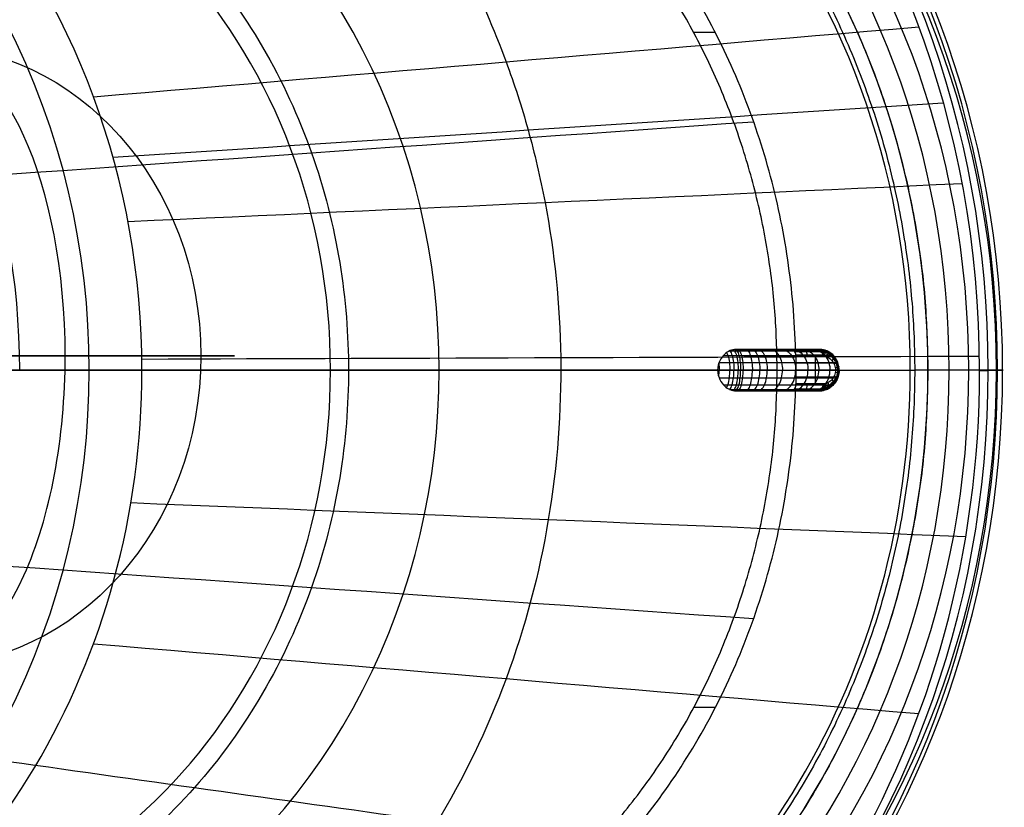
# Model space of a CAD drawing. Header units: millimetres. Extents: x 1995 to 3607, y -998 to -363.
# Tile 201 of 202: x 2645 to 2716, y -492 to -435. Entities that reach past the tile are written whole.
import ezdxf

# ---------------------------------------------------------------- set-up
doc = ezdxf.new("R2010")
doc.units = ezdxf.units.MM
doc.header["$MEASUREMENT"] = 0
for name, color, linetype, true_color in [('Default', 7, 'Continuous', 0x000000), ('E14 Light bulb', 7, 'Continuous', 0x000000), ('Inner Shade', 7, 'Continuous', 0x000000), ('Shade', 7, 'Continuous', 0x000000)]:
    doc.layers.add(name, color=color, linetype=linetype, true_color=true_color)

# ---------------------------------------------------------------- blocks, each defined once
blk = doc.blocks.new('COVER_A')
at = {"layer": 'Default'}
for p, q in [((1477.265, -577.488, 1190.673), (1521.23, -577.488, 1069.881)), ((1520.157, -577.488, 1069.088), (1521.113, -577.488, 1069.575))]:
    blk.add_line(p, q, dxfattribs=at)
at = {"layer": 'Default', "extrusion": (-0.45399, -3.68994e-11, 0.891007)}
blk.add_arc((577.488, 1894.898, 272.427), 65.075, 180, 270, dxfattribs=at)
at = {"layer": 'Default', "extrusion": (-0.45399, -3.72313e-11, 0.891007)}
blk.add_arc((577.488, 1894.898, 272.427), 65.075, 90, 180.00001, dxfattribs=at)
at = {"layer": 'Default', "extrusion": (-0.45399, -3.70619e-11, 0.891007)}
for centre, radius, start in [((577.488, 1894.898, 272.427), 65.075, 72.47572), ((577.488, 1894.898, 270.608), 64.908, 359.97847), ((577.488, 1894.898, 268.746), 64.372, 359.97723), ((577.488, 1894.898, 265.356), 62.146, 359.98163), ((577.488, 1894.898, 263.129), 58.755, 359.99093), ((577.488, 1894.898, 262.594), 56.894, 359.99581), ((577.488, 1894.898, 262.427), 55.075, 359.99999)]:
    blk.add_arc(centre, radius, start, 180.00001, dxfattribs=at)
at = {"layer": 'Default', "extrusion": (-0.45399, -3.63798e-11, 0.891007)}
for centre, radius, end in [((577.488, 1894.898, 270.608), 64.908, 359.97847), ((577.488, 1894.898, 268.746), 64.372, 359.97723), ((577.488, 1894.898, 265.356), 62.146, 359.98163), ((577.488, 1894.898, 263.129), 58.755, 359.99093), ((577.488, 1894.898, 262.594), 56.894, 359.99581), ((577.488, 1894.898, 262.427), 55.075, 359.99999)]:
    blk.add_arc(centre, radius, 180.00001, end, dxfattribs=at)
at = {"layer": 'Default', "extrusion": (-0.454003, -2.54364e-06, 0.891)}
blk.add_arc((577.497, 1894.898, 273.625), 65, 90.00016, 180.00002, dxfattribs=at)
at = {"layer": 'Default', "extrusion": (-0.45399, 2.53832e-07, 0.891007)}
blk.add_arc((577.487, 1894.898, 273.651), 65, 202.50013, 270.00013, dxfattribs=at)
at = {"layer": 'Default', "extrusion": (-0.453996, 1.12309e-06, 0.891004)}
blk.add_arc((577.484, 1894.901, 262.634), 53.757, 90.00012, 179.99964, dxfattribs=at)
at = {"layer": 'Default', "extrusion": (-0.45399, -3.68345e-11, 0.891007)}
blk.add_arc((577.488, 1894.898, 387.06), 50.352, 179.99978, 0.00213, dxfattribs=at)
at = {"layer": 'Default', "extrusion": (-0.45399, 1.03717e-06, 0.891007)}
blk.add_arc((577.484, 1894.899, 262.647), 53.757, 202.50012, 270.00033, dxfattribs=at)
at = {"layer": 'Default', "extrusion": (-0.45399, -4.0209e-05, 0.891007)}
blk.add_arc((577.622, 1894.852, 381.452), 51.766, 202.49526, 269.99529, dxfattribs=at)
at = {"layer": 'Default', "extrusion": (-0.45399, -3.68195e-11, 0.891007)}
blk.add_arc((577.488, 1894.898, 323.271), 46.313, 179.99975, 0.00013, dxfattribs=at)
at = {"layer": 'Default', "extrusion": (-0.453969, -0.000111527, 0.891018)}
blk.add_arc((577.863, 1894.763, 392.53), 47.424, 269.9828, 359.96694, dxfattribs=at)
at = {"layer": 'Default', "extrusion": (-0.453994, -2.58903e-05, 0.891005)}
blk.add_arc((577.575, 1894.87, 381.437), 51.766, 269.99684, 359.9969, dxfattribs=at)
at = {"layer": 'Default', "extrusion": (-0.453991, 4.58547e-07, 0.891006)}
blk.add_arc((577.486, 1894.899, 273.65), 65, 269.99999, 359.98437, dxfattribs=at)
at = {"layer": 'Default', "extrusion": (-0.45399, -3.64453e-11, 0.891007)}
blk.add_arc((577.488, 1894.898, 272.427), 65.075, 270, 359.98285, dxfattribs=at)
at = {"layer": 'Default', "extrusion": (-0.453991, 7.82593e-07, 0.891006)}
blk.add_arc((577.485, 1894.899, 262.645), 53.757, 270.0003, 353.11587, dxfattribs=at)
at = {"layer": 'Default', "extrusion": (-0.453991, 4.54209e-07, 0.891007)}
blk.add_arc((577.486, 1894.899, 273.65), 65, 359.98444, 90.00005, dxfattribs=at)
at = {"layer": 'Default', "extrusion": (-0.45399, -3.7218e-11, 0.891007)}
blk.add_arc((577.488, 1894.898, 272.427), 65.075, 359.98285, 90, dxfattribs=at)
at = {"layer": 'Default', "extrusion": (-0.45399, 1.19844e-06, 0.891007)}
blk.add_arc((577.484, 1894.899, 262.648), 53.757, 0.00034, 90.00013, dxfattribs=at)
at = {"layer": 'Default'}
for points, knots in [([(1539.659, -635.871, 1152.101), (1534.548, -635.869, 1149.497), (1524.01, -634.14, 1144.127), (1509.445, -626.124, 1136.706), (1500.016, -616.001, 1131.902), (1494.53, -606.875, 1129.107), (1491.796, -600.638, 1127.714), (1489.955, -594.955, 1126.776), (1488.303, -587.929, 1125.934), (1487.31, -578.496, 1125.428), (1488.181, -566.64, 1125.872), (1492.279, -551.089, 1127.96), (1500.614, -537.566, 1132.207), (1509.927, -529.343, 1136.952), (1515.519, -525.686, 1139.801), (1519.789, -523.45, 1141.977), (1524.281, -521.626, 1144.266), (1530.809, -519.735, 1147.592), (1536.076, -519.105, 1150.276), (1539.667, -519.105, 1152.105)], [2.050837, 2.050837, 2.050837, 2.050837, 21.139449, 40.237804, 59.336158, 68.885335, 78.434513, 84.885728, 91.336944, 104.239375, 117.141807, 130.044238, 155.849101, 168.751532, 175.202748, 181.653963, 188.360503, 195.067043, 208.479923, 208.479923, 208.479923, 208.479923]), ([(1506.705, -577.488, 1073.457), (1506.979, -577.488, 1072.921), (1507.619, -577.488, 1071.896), (1509.389, -577.488, 1069.973), (1512.434, -577.488, 1068.204), (1515.936, -577.488, 1067.846), (1518.498, -577.488, 1068.361), (1519.619, -577.488, 1068.814), (1520.157, -577.488, 1069.088)], [0.177567, 0.177567, 0.177567, 0.177567, 2.137731, 4.097895, 8.018223, 11.938552, 13.898716, 15.85888, 15.85888, 15.85888, 15.85888])]:
    blk.add_open_spline(points, degree=3, knots=knots, dxfattribs=at)
for points, weights, degree in [([(1520.157, -577.488, 1069.088), (1520.157, -522.416, 1069.088), (1569.227, -522.416, 1094.09)], [1, 0.707106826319, 1], 2), ([(1467.957, -577.492, 1188.385), (1467.308, -577.492, 1184.339), (1467.726, -577.492, 1180.334), (1469.078, -577.492, 1176.62)], [0.075075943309, 0.0761068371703, 0.0789052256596, 0.0834711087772], 3), ([(1569.227, -632.561, 1094.09), (1520.157, -632.561, 1069.088), (1520.157, -577.488, 1069.088)], [1, 0.707106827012, 1], 2), ([(1521.23, -577.487, 1069.881), (1521.274, -577.487, 1069.758), (1521.228, -577.487, 1069.638), (1521.115, -577.487, 1069.576)], [0.0834683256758, 0.070773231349, 0.0717465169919, 0.0863881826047], 3)]:
    blk.add_rational_spline(points, weights, degree=degree, dxfattribs=at)
for points, weights, knots in [([(1569.227, -522.416, 1094.09), (1589.552, -522.416, 1104.446), (1603.925, -538.546, 1111.769), (1618.297, -554.676, 1119.092), (1618.297, -577.488, 1119.093)], [0.999999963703, 0.923879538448, 1, 0.923879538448, 0.999999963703], [0, 0, 0, 43.253753, 43.253753, 86.507506, 86.507506, 86.507506]), ([(1569.184, -631.484, 1094.068), (1521.106, -631.439, 1069.571), (1521.112, -577.481, 1069.575), (1521.119, -523.523, 1069.578), (1569.197, -523.492, 1094.075)], [1, 0.707378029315, 1, 0.707378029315, 1], [-169.563592, -169.563592, -169.563592, -84.781796, -84.781796, 0, 0, 0]), ([(1569.197, -523.492, 1094.075), (1589.135, -523.48, 1104.234), (1603.237, -539.299, 1111.419), (1617.339, -555.118, 1118.605), (1617.336, -577.495, 1118.603), (1617.334, -599.872, 1118.602), (1603.228, -615.687, 1111.415), (1589.122, -631.502, 1104.227), (1569.184, -631.484, 1094.068)], [1, 0.92380610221, 1, 0.92380610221, 1, 0.92380610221, 1, 0.92380610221, 1], [-169.711458, -169.711458, -169.711458, -127.283593, -127.283593, -84.855729, -84.855729, -42.427864, -42.427864, 0, 0, 0]), ([(1618.297, -577.488, 1119.093), (1618.297, -600.3, 1119.093), (1603.925, -616.43, 1111.77), (1589.553, -632.561, 1104.447), (1569.227, -632.561, 1094.09)], [0.999999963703, 0.923879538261, 1, 0.923879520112, 1], [0, 0, 0, 43.254113, 43.254113, 86.508236, 86.508236, 86.508236])]:
    blk.add_rational_spline(points, weights, degree=2, knots=knots, dxfattribs=at)
for points in [[(1472.589, -557.678, 1178.409), (1485.267, -555.99, 1144.549), (1497.946, -554.302, 1110.688), (1510.625, -552.614, 1076.827)], [(1469.876, -567.898, 1177.027), (1482.324, -567.081, 1143.048), (1494.772, -566.264, 1109.07), (1507.219, -565.447, 1075.092)], [(1506.216, -577.47, 1074.581), (1506.358, -577.47, 1074.192), (1506.521, -577.47, 1073.819), (1506.705, -577.47, 1073.457)], [(1469.083, -578.303, 1176.623), (1481.464, -578.372, 1142.61), (1493.844, -578.442, 1108.597), (1506.224, -578.511, 1074.585)], [(1470.088, -588.265, 1177.135), (1482.554, -589.183, 1143.165), (1495.02, -590.101, 1109.196), (1507.486, -591.02, 1075.227)], [(1471.175, -592.92, 1177.688), (1483.734, -594.235, 1143.766), (1496.292, -595.551, 1109.845), (1508.85, -596.866, 1075.923)], [(1472.589, -597.298, 1178.408), (1485.268, -598.986, 1144.548), (1497.947, -600.674, 1110.688), (1510.625, -602.362, 1076.827)]]:
    blk.add_open_spline(points, degree=3, dxfattribs=at)
blk = doc.blocks.new('BREP_6_01_A')
at = {"layer": 'Default'}
for p, q in [((1264.072, -85.254, 537.636), (1276.315, 33.381, 537.636)), ((1261.872, -79.147, 536.136), (1261.872, -84.754, 536.136)), ((1261.872, -84.754, 539.136), (1261.872, -79.148, 539.136)), ((1261.049, -81.046, 539.136), (1263.018, -81.046, 539.136)), ((1261.049, -81.046, 536.136), (1263.018, -81.046, 536.136)), ((1259.474, -85.254, 538.137), (1262.563, -85.254, 538.137)), ((1259.474, -85.254, 537.135), (1262.563, -85.254, 537.135)), ((1260.955, -85.254, 537.636), (1260.955, -85.254, 538.638)), ((1260.955, -85.254, 536.634), (1260.955, -85.254, 537.636)), ((1269.112, -85.254, 513.189), (1270.866, -85.254, 513.189)), ((1269.112, -85.254, 562.083), (1270.866, -85.254, 562.083))]:
    blk.add_line(p, q, dxfattribs=at)
at = {"layer": 'Default', "extrusion": (0, 1, 3.82107e-14)}
blk.add_arc((-1311.455, 537.636, -25.936), 41.261, 180, 360, dxfattribs=at)
at = {"layer": 'Default', "extrusion": (0, 1, -9.55256e-15)}
blk.add_arc((-1311.455, 537.636, -25.936), 41.261, 360, 180, dxfattribs=at)
at = {"layer": 'Default'}
for points, degree in [([(1263.632, -74.877, 537.636), (1267.361, -38.74, 537.636), (1271.09, -2.603, 537.636), (1274.819, 33.535, 537.636)], 3), ([(1274.819, 33.535, 537.636), (1271.09, -2.603, 537.636), (1267.361, -38.74, 537.636), (1263.632, -74.877, 537.636)], 3), ([(1277.391, 33.535, 524.15), (1273.592, -6.061, 522.646), (1269.793, -45.658, 521.142), (1265.994, -85.254, 519.638)], 3), ([(1277.391, 33.535, 551.121), (1273.592, -6.061, 552.625), (1269.793, -45.658, 554.129), (1265.994, -85.254, 555.633)], 3), ([(1285.55, 33.535, 511.73), (1282.66, -6.061, 508.841), (1279.771, -45.657, 505.952), (1276.882, -85.254, 503.063)], 3), ([(1291.407, 33.535, 506.972), (1289.172, -6.061, 503.552), (1286.936, -45.657, 500.132), (1284.7, -85.254, 496.712)], 3), ([(1264.873, -62.852, 537.636), (1264.459, -66.86, 537.636), (1264.045, -70.869, 537.636), (1263.632, -74.877, 537.636)], 3), ([(1263.621, -75.019, 538.104), (1263.58, -74.988, 537.946), (1263.561, -74.975, 537.786), (1263.561, -74.975, 537.636)], 3), ([(1263.621, -75.019, 537.168), (1263.58, -74.988, 537.326), (1263.561, -74.975, 537.486), (1263.561, -74.975, 537.636)], 3), ([(1262.636, -84.754, 539.136), (1262.891, -82.282, 539.136), (1263.146, -79.811, 539.136), (1263.401, -77.339, 539.136)], 3), ([(1262.636, -84.754, 536.134), (1262.891, -82.282, 536.134), (1263.146, -79.811, 536.135), (1263.401, -77.339, 536.136)], 3), ([(1260.344, -84.754, 539.136), (1261.49, -84.754, 539.136), (1262.636, -84.754, 539.136)], 2), ([(1260.344, -84.754, 536.135), (1261.108, -84.754, 536.135), (1261.872, -84.754, 536.134), (1262.636, -84.754, 536.134)], 3), ([(1262.623, -84.867, 539.123), (1261.483, -84.867, 539.123), (1260.344, -84.867, 539.123)], 2), ([(1262.623, -84.874, 536.15), (1261.483, -84.874, 536.15), (1260.344, -84.874, 536.15)], 2), ([(1262.571, -85.253, 536.634), (1262.577, -85.252, 536.386), (1262.605, -85.049, 536.133), (1262.636, -84.754, 536.134)], 3), ([(1262.636, -84.754, 539.136), (1262.605, -85.052, 539.136), (1262.577, -85.253, 538.889), (1262.571, -85.254, 538.637)], 3), ([(1259.339, -85.254, 537.636), (1259.341, -85.254, 537.499), (1259.39, -85.254, 537.247), (1259.614, -85.253, 536.909), (1259.953, -85.253, 536.687), (1260.207, -85.253, 536.636), (1260.343, -85.253, 536.633)], 3), ([(1259.339, -85.254, 537.636), (1260.95, -85.254, 537.636), (1262.561, -85.254, 537.636)], 2), ([(1260.343, -85.254, 538.638), (1260.206, -85.254, 538.635), (1259.953, -85.254, 538.584), (1259.614, -85.254, 538.362), (1259.39, -85.254, 538.024), (1259.341, -85.254, 537.772), (1259.339, -85.254, 537.636)], 3), ([(1262.596, -85.106, 536.281), (1261.47, -85.106, 536.281), (1260.343, -85.106, 536.281)], 2), ([(1262.595, -85.106, 538.99), (1261.469, -85.106, 538.99), (1260.343, -85.106, 538.99)], 2), ([(1262.575, -85.24, 538.752), (1261.459, -85.24, 538.752), (1260.343, -85.24, 538.752)], 2), ([(1260.343, -85.253, 536.633), (1261.457, -85.253, 536.634), (1262.571, -85.253, 536.634)], 2), ([(1262.571, -85.254, 538.637), (1261.457, -85.254, 538.638), (1260.343, -85.254, 538.638)], 2), ([(1262.561, -85.254, 537.636), (1262.561, -85.254, 537.524), (1262.561, -85.254, 537.302), (1262.565, -85.253, 536.968), (1262.569, -85.253, 536.745), (1262.571, -85.253, 536.634)], 3), ([(1264.072, -85.254, 537.636), (1263.316, -85.254, 537.636), (1262.561, -85.254, 537.636)], 2), ([(1262.571, -85.254, 538.637), (1262.569, -85.254, 538.526), (1262.565, -85.254, 538.303), (1262.561, -85.254, 537.97), (1262.561, -85.254, 537.747), (1262.561, -85.254, 537.636)], 3), ([(1295.396, -85.254, 491.454), (1293.301, -85.254, 492.183), (1289.255, -85.254, 493.906), (1283.561, -85.254, 497.298), (1278.386, -85.254, 501.419), (1273.813, -85.253, 506.199), (1269.925, -85.253, 511.55), (1266.792, -85.253, 517.377), (1264.471, -85.253, 523.572), (1263.005, -85.253, 530.036), (1262.617, -85.253, 534.417), (1262.571, -85.253, 536.634)], 3), ([(1262.571, -85.254, 538.637), (1262.617, -85.254, 540.855), (1263.005, -85.254, 545.235), (1264.471, -85.254, 551.699), (1266.792, -85.254, 557.894), (1269.925, -85.253, 563.721), (1273.813, -85.253, 569.072), (1278.386, -85.253, 573.852), (1283.561, -85.253, 577.974), (1289.255, -85.253, 581.366), (1293.301, -85.253, 583.089), (1295.396, -85.253, 583.817)], 3), ([(1350.411, -85.254, 508.094), (1349.106, -85.254, 506.374), (1346.298, -85.254, 503.138), (1341.461, -85.254, 498.855), (1336.109, -85.254, 495.251), (1330.328, -85.254, 492.38), (1324.224, -85.254, 490.292), (1317.888, -85.254, 489.025), (1313.614, -85.254, 488.742), (1311.455, -85.254, 488.742)], 3)]:
    blk.add_open_spline(points, degree=degree, dxfattribs=at)
for points, knots in [([(1268.69, -25.86, 537.636), (1268.691, -25.86, 532.594), (1270.516, -25.86, 521.704), (1278.682, -25.86, 509.042), (1287.916, -25.86, 501.572), (1295.666, -25.86, 497.587), (1302.362, -25.86, 495.697), (1307.635, -25.86, 494.982), (1311.455, -25.86, 494.815), (1315.275, -25.86, 494.982), (1320.547, -25.86, 495.697), (1327.244, -25.86, 497.587), (1334.993, -25.86, 501.572), (1344.228, -25.86, 509.042), (1352.394, -25.86, 521.704), (1354.219, -25.86, 532.594), (1354.22, -25.86, 537.636)], [1.739034, 1.739034, 1.739034, 1.739034, 21.181862, 40.62469, 50.346104, 60.067518, 69.788932, 74.649639, 79.510346, 84.371053, 89.23176, 98.953174, 108.674588, 118.396002, 137.83883, 157.281658, 157.281658, 157.281658, 157.281658]), ([(1354.22, -25.86, 537.636), (1354.219, -25.86, 542.677), (1352.394, -25.86, 553.567), (1344.228, -25.86, 566.229), (1334.993, -25.86, 573.699), (1327.244, -25.86, 577.684), (1320.547, -25.86, 579.574), (1315.275, -25.86, 580.289), (1311.455, -25.86, 580.456), (1307.635, -25.86, 580.289), (1302.362, -25.86, 579.574), (1295.666, -25.86, 577.684), (1287.916, -25.86, 573.699), (1278.682, -25.86, 566.229), (1270.516, -25.86, 553.567), (1268.691, -25.86, 542.677), (1268.69, -25.86, 537.636)], [1.739034, 1.739034, 1.739034, 1.739034, 21.181862, 40.62469, 50.346104, 60.067518, 69.788932, 74.649639, 79.510346, 84.371053, 89.23176, 98.953174, 108.674588, 118.396002, 137.83883, 157.281658, 157.281658, 157.281658, 157.281658]), ([(1263.632, -74.877, 537.636), (1263.609, -74.909, 537.636), (1263.438, -75.146, 537.636), (1263.152, -75.476, 537.636), (1262.796, -75.841, 537.636), (1262.6, -76.033, 537.636), (1262.435, -76.189, 537.636), (1262.188, -76.419, 537.636), (1261.833, -76.756, 537.636), (1261.396, -77.229, 537.636), (1260.878, -77.881, 537.636), (1260.327, -78.783, 537.636), (1259.824, -79.935, 537.636), (1259.448, -81.115, 537.636), (1259.16, -82.362, 537.636), (1258.965, -83.559, 537.636), (1258.875, -84.354, 537.636), (1258.841, -84.706, 537.636)], [-1, -1, -1, -1, -0.984528, -0.887186, -0.853543, -0.8199, -0.801122, -0.782345, -0.722475, -0.676644, -0.630812, -0.530456, -0.4301, -0.323089, -0.216079, -0.095915, 0, 0, 0, 0]), ([(1263.401, -77.339, 539.136), (1263.455, -76.821, 539.136), (1263.513, -76.276, 539.019), (1263.571, -75.579, 538.657), (1263.59, -75.372, 538.518), (1263.624, -75.009, 538.13), (1263.632, -74.877, 537.891), (1263.632, -74.877, 537.636)], [-0.9999938, -0.9999938, -0.9999938, -0.9999938, -0.4803628, -0.4803628, -0.2283025, -0.2283025, 0, 0, 0, 0]), ([(1263.632, -74.877, 537.636), (1263.632, -74.877, 537.381), (1263.623, -75.01, 537.142), (1263.589, -75.372, 536.754), (1263.571, -75.579, 536.614), (1263.512, -76.276, 536.253), (1263.455, -76.821, 536.136), (1263.401, -77.339, 536.136)], [-1, -1, -1, -1, -0.771734, -0.771734, -0.519786, -0.519786, 0, 0, 0, 0]), ([(1263.617, -75.076, 538.188), (1263.465, -75.276, 538.188), (1263.216, -75.56, 538.188), (1262.87, -75.916, 538.188), (1262.673, -76.109, 538.188), (1262.507, -76.266, 538.188), (1262.26, -76.496, 538.188), (1261.907, -76.83, 538.188), (1261.476, -77.298, 538.188), (1260.965, -77.941, 538.188), (1260.421, -78.831, 538.188), (1259.923, -79.972, 538.188), (1259.55, -81.142, 538.188), (1259.263, -82.382, 538.188), (1259.07, -83.57, 538.188), (1258.98, -84.36, 538.188), (1258.947, -84.708, 538.188)], [1.422124, 1.422124, 1.422124, 1.422124, 2.382028, 2.735145, 3.088262, 3.285348, 3.482435, 4.11083, 4.591875, 5.07292, 6.126258, 7.179596, 8.302774, 9.425952, 10.68719, 11.68555, 11.68555, 11.68555, 11.68555]), ([(1263.616, -75.076, 537.083), (1263.465, -75.276, 537.083), (1263.216, -75.56, 537.083), (1262.87, -75.916, 537.083), (1262.673, -76.109, 537.083), (1262.507, -76.266, 537.083), (1262.26, -76.496, 537.083), (1261.907, -76.83, 537.083), (1261.476, -77.298, 537.083), (1260.965, -77.941, 537.083), (1260.421, -78.831, 537.083), (1259.923, -79.972, 537.083), (1259.55, -81.142, 537.083), (1259.263, -82.382, 537.083), (1259.07, -83.57, 537.083), (1258.98, -84.36, 537.083), (1258.947, -84.708, 537.083)], [1.422681, 1.422681, 1.422681, 1.422681, 2.382028, 2.735145, 3.088262, 3.285348, 3.482435, 4.11083, 4.591875, 5.07292, 6.126258, 7.179596, 8.302774, 9.425952, 10.687189, 11.685563, 11.685563, 11.685563, 11.685563]), ([(1263.526, -76.103, 538.909), (1263.456, -76.037, 538.849), (1263.271, -75.862, 538.649), (1263.059, -75.661, 538.194), (1263.012, -75.617, 537.812), (1263.012, -75.617, 537.636)], [0.850889, 0.850889, 0.850889, 0.850889, 1.178096, 1.767145, 2.356194, 2.356194, 2.356194, 2.356194]), ([(1263.526, -76.103, 536.363), (1263.456, -76.037, 536.423), (1263.271, -75.862, 536.623), (1263.059, -75.661, 537.077), (1263.012, -75.617, 537.459), (1263.012, -75.617, 537.636)], [0.851656, 0.851656, 0.851656, 0.851656, 1.178096, 1.767145, 2.356194, 2.356194, 2.356194, 2.356194]), ([(1263.564, -75.665, 538.696), (1263.489, -75.75, 538.696), (1263.339, -75.913, 538.696), (1263.106, -76.152, 538.696), (1262.905, -76.349, 538.696), (1262.735, -76.51, 538.696), (1262.488, -76.741, 538.696), (1262.144, -77.066, 538.696), (1261.73, -77.515, 538.696), (1261.241, -78.13, 538.696), (1260.719, -78.984, 538.696), (1260.236, -80.088, 538.696), (1259.873, -81.23, 538.696), (1259.592, -82.445, 538.696), (1259.402, -83.608, 538.696), (1259.314, -84.38, 538.696), (1259.282, -84.717, 538.696)], [2.000681, 2.000681, 2.000681, 2.000681, 2.382028, 2.735145, 3.088262, 3.285348, 3.482435, 4.11083, 4.591875, 5.07292, 6.126258, 7.179596, 8.302774, 9.425952, 10.68719, 11.663691, 11.663691, 11.663691, 11.663691]), ([(1263.563, -75.665, 536.575), (1263.488, -75.75, 536.575), (1263.338, -75.913, 536.575), (1263.106, -76.152, 536.575), (1262.905, -76.349, 536.575), (1262.735, -76.51, 536.575), (1262.488, -76.741, 536.575), (1262.144, -77.066, 536.575), (1261.73, -77.515, 536.575), (1261.241, -78.13, 536.575), (1260.719, -78.984, 536.575), (1260.236, -80.088, 536.575), (1259.873, -81.23, 536.575), (1259.592, -82.445, 536.575), (1259.402, -83.608, 536.575), (1259.314, -84.38, 536.575), (1259.282, -84.717, 536.575)], [2.001901, 2.001901, 2.001901, 2.001901, 2.382028, 2.735145, 3.088262, 3.285348, 3.482435, 4.11083, 4.591875, 5.07292, 6.126258, 7.179596, 8.302774, 9.425952, 10.687189, 11.663723, 11.663723, 11.663723, 11.663723]), ([(1263.316, -77.418, 539.136), (1263.195, -77.289, 539.136), (1262.934, -77.011, 539.072), (1262.569, -76.621, 538.728), (1262.334, -76.371, 538.194), (1262.291, -76.324, 537.812), (1262.291, -76.324, 537.636)], [-0.000039, -0.000039, -0.000039, -0.000039, 0.589047, 1.178096, 1.767145, 2.356194, 2.356194, 2.356194, 2.356194]), ([(1263.316, -77.418, 536.136), (1263.195, -77.289, 536.136), (1262.934, -77.011, 536.2), (1262.569, -76.621, 536.543), (1262.334, -76.371, 537.077), (1262.291, -76.324, 537.459), (1262.291, -76.324, 537.636)], [-0.000114, -0.000114, -0.000114, -0.000114, 0.589047, 1.178096, 1.767145, 2.356194, 2.356194, 2.356194, 2.356194]), ([(1263.412, -77.233, 539.134), (1263.305, -77.119, 539.127), (1263.061, -76.86, 539.057), (1262.712, -76.488, 538.728), (1262.477, -76.237, 538.194), (1262.433, -76.191, 537.812), (1262.433, -76.191, 537.636)], [0.076964, 0.076964, 0.076964, 0.076964, 0.589047, 1.178096, 1.767145, 2.356194, 2.356194, 2.356194, 2.356194]), ([(1263.412, -77.233, 536.137), (1263.305, -77.119, 536.145), (1263.062, -76.86, 536.215), (1262.712, -76.488, 536.543), (1262.477, -76.237, 537.077), (1262.433, -76.191, 537.459), (1262.433, -76.191, 537.636)], [0.076798, 0.076798, 0.076798, 0.076798, 0.589047, 1.178096, 1.767145, 2.356194, 2.356194, 2.356194, 2.356194]), ([(1263.439, -76.977, 539.117), (1263.367, -76.901, 539.1), (1263.163, -76.689, 539.022), (1262.847, -76.359, 538.728), (1262.609, -76.111, 538.194), (1262.565, -76.065, 537.812), (1262.565, -76.065, 537.636)], [0.255981, 0.255981, 0.255981, 0.255981, 0.589047, 1.178096, 1.767145, 2.356194, 2.356194, 2.356194, 2.356194]), ([(1263.439, -76.977, 536.155), (1263.367, -76.902, 536.171), (1263.163, -76.689, 536.249), (1262.847, -76.359, 536.543), (1262.609, -76.111, 537.077), (1262.565, -76.065, 537.459), (1262.565, -76.065, 537.636)], [0.255915, 0.255915, 0.255915, 0.255915, 0.589047, 1.178096, 1.767145, 2.356194, 2.356194, 2.356194, 2.356194]), ([(1263.486, -76.532, 539.042), (1263.479, -76.525, 539.038), (1263.341, -76.387, 538.963), (1263.082, -76.129, 538.728), (1262.839, -75.886, 538.194), (1262.794, -75.841, 537.812), (1262.794, -75.841, 537.636)], [0.557645, 0.557645, 0.557645, 0.557645, 0.589047, 1.178096, 1.767145, 2.356194, 2.356194, 2.356194, 2.356194]), ([(1263.485, -76.532, 536.23), (1263.478, -76.525, 536.233), (1263.341, -76.387, 536.308), (1263.082, -76.129, 536.543), (1262.839, -75.886, 537.077), (1262.794, -75.841, 537.459), (1262.794, -75.841, 537.636)], [0.557963, 0.557963, 0.557963, 0.557963, 0.589047, 1.178096, 1.767145, 2.356194, 2.356194, 2.356194, 2.356194]), ([(1263.49, -76.485, 539.03), (1263.482, -76.494, 539.03), (1263.393, -76.583, 539.03), (1263.258, -76.715, 539.03), (1263.083, -76.881, 539.03), (1262.834, -77.113, 539.03), (1262.504, -77.426, 539.03), (1262.116, -77.847, 539.03), (1261.661, -78.419, 539.03), (1261.173, -79.218, 539.03), (1260.714, -80.266, 539.03), (1260.364, -81.363, 539.03), (1260.091, -82.542, 539.03), (1259.908, -83.667, 539.03), (1259.822, -84.414, 539.03), (1259.791, -84.734, 539.03)], [2.697445, 2.697445, 2.697445, 2.697445, 2.735145, 3.088262, 3.285348, 3.482435, 4.11083, 4.591875, 5.07292, 6.126258, 7.179596, 8.302774, 9.425952, 10.68719, 11.633091, 11.633091, 11.633091, 11.633091]), ([(1263.49, -76.486, 536.241), (1263.481, -76.494, 536.241), (1263.393, -76.583, 536.241), (1263.258, -76.715, 536.241), (1263.083, -76.881, 536.241), (1262.834, -77.113, 536.241), (1262.504, -77.426, 536.241), (1262.116, -77.847, 536.241), (1261.661, -78.419, 536.241), (1261.173, -79.218, 536.241), (1260.714, -80.266, 536.241), (1260.364, -81.363, 536.241), (1260.091, -82.542, 536.241), (1259.908, -83.667, 536.241), (1259.822, -84.414, 536.241), (1259.791, -84.735, 536.241)], [2.697885, 2.697885, 2.697885, 2.697885, 2.735145, 3.088262, 3.285348, 3.482435, 4.11083, 4.591875, 5.07292, 6.126258, 7.179596, 8.302774, 9.425952, 10.687189, 11.633144, 11.633144, 11.633144, 11.633144]), ([(1262.865, -77.856, 539.136), (1262.739, -77.732, 539.136), (1262.465, -77.466, 539.072), (1262.083, -77.093, 538.728), (1261.837, -76.853, 538.194), (1261.792, -76.808, 537.812), (1261.792, -76.808, 537.636)], [-0.000039, -0.000039, -0.000039, -0.000039, 0.589047, 1.178096, 1.767145, 2.356194, 2.356194, 2.356194, 2.356194]), ([(1262.865, -77.856, 536.136), (1262.739, -77.732, 536.136), (1262.465, -77.466, 536.2), (1262.083, -77.093, 536.543), (1261.837, -76.853, 537.077), (1261.792, -76.808, 537.459), (1261.792, -76.808, 537.636)], [-0.000105, -0.000105, -0.000105, -0.000105, 0.589047, 1.178096, 1.767145, 2.356194, 2.356194, 2.356194, 2.356194]), ([(1263.401, -77.339, 539.136), (1263.373, -77.366, 539.136), (1263.192, -77.535, 539.136), (1262.895, -77.816, 539.136), (1262.536, -78.207, 539.136), (1262.118, -78.733, 539.136), (1261.666, -79.471, 539.136), (1261.232, -80.458, 539.136), (1260.898, -81.507, 539.136), (1260.634, -82.647, 539.136), (1260.457, -83.732, 539.136), (1260.374, -84.451, 539.136), (1260.344, -84.754, 539.136)], [0, 0, 0, 0, 0.014102, 0.090436, 0.148871, 0.207305, 0.335258, 0.463212, 0.599649, 0.736086, 0.889293, 1, 1, 1, 1]), ([(1263.401, -77.339, 536.136), (1263.373, -77.366, 536.136), (1263.192, -77.535, 536.136), (1262.895, -77.816, 536.136), (1262.536, -78.207, 536.136), (1262.118, -78.733, 536.136), (1261.666, -79.471, 536.136), (1261.232, -80.458, 536.136), (1260.898, -81.507, 536.135), (1260.634, -82.647, 536.135), (1260.457, -83.732, 536.135), (1260.373, -84.451, 536.135), (1260.344, -84.754, 536.135)], [-1, -1, -1, -1, -0.98588, -0.909549, -0.851116, -0.792683, -0.664732, -0.536782, -0.400349, -0.263915, -0.110712, 0, 0, 0, 0]), ([(1262.241, -78.587, 539.136), (1262.099, -78.483, 539.136), (1261.791, -78.257, 539.072), (1261.361, -77.941, 538.728), (1261.084, -77.737, 538.194), (1261.032, -77.7, 537.812), (1261.032, -77.7, 537.636)], [-0.000039, -0.000039, -0.000039, -0.000039, 0.589047, 1.178096, 1.767145, 2.356194, 2.356194, 2.356194, 2.356194]), ([(1262.241, -78.587, 536.136), (1262.099, -78.483, 536.136), (1261.791, -78.257, 536.2), (1261.361, -77.941, 536.543), (1261.084, -77.737, 537.077), (1261.032, -77.7, 537.459), (1261.032, -77.7, 537.636)], [-0.000091, -0.000091, -0.000091, -0.000091, 0.589047, 1.178096, 1.767145, 2.356194, 2.356194, 2.356194, 2.356194]), ([(1262.54, -78.21, 539.136), (1262.406, -78.095, 539.136), (1262.116, -77.847, 539.072), (1261.71, -77.5, 538.728), (1261.449, -77.277, 538.194), (1261.4, -77.235, 537.812), (1261.4, -77.235, 537.636)], [-0.000039, -0.000039, -0.000039, -0.000039, 0.589047, 1.178096, 1.767145, 2.356194, 2.356194, 2.356194, 2.356194]), ([(1262.54, -78.21, 536.136), (1262.406, -78.096, 536.136), (1262.116, -77.847, 536.2), (1261.71, -77.5, 536.543), (1261.449, -77.277, 537.077), (1261.4, -77.235, 537.459), (1261.4, -77.235, 537.636)], [-0.000098, -0.000098, -0.000098, -0.000098, 0.589047, 1.178096, 1.767145, 2.356194, 2.356194, 2.356194, 2.356194]), ([(1261.687, -79.482, 539.136), (1261.53, -79.4, 539.136), (1261.192, -79.223, 539.072), (1260.718, -78.976, 538.728), (1260.414, -78.817, 538.194), (1260.357, -78.787, 537.812), (1260.357, -78.787, 537.636)], [-0.000039, -0.000039, -0.000039, -0.000039, 0.589047, 1.178096, 1.767145, 2.356194, 2.356194, 2.356194, 2.356194]), ([(1261.687, -79.482, 536.136), (1261.53, -79.4, 536.136), (1261.192, -79.223, 536.2), (1260.718, -78.976, 536.543), (1260.414, -78.817, 537.077), (1260.357, -78.787, 537.459), (1260.357, -78.787, 537.636)], [-0.000076, -0.000076, -0.000076, -0.000076, 0.589047, 1.178096, 1.767145, 2.356194, 2.356194, 2.356194, 2.356194]), ([(1261.258, -80.443, 539.136), (1261.093, -80.38, 539.136), (1260.736, -80.245, 539.072), (1260.237, -80.055, 538.728), (1259.916, -79.933, 538.194), (1259.856, -79.911, 537.812), (1259.856, -79.911, 537.636)], [-0.000039, -0.000039, -0.000039, -0.000039, 0.589047, 1.178096, 1.767145, 2.356194, 2.356194, 2.356194, 2.356194]), ([(1261.258, -80.443, 536.136), (1261.093, -80.38, 536.136), (1260.736, -80.245, 536.2), (1260.237, -80.055, 536.543), (1259.916, -79.933, 537.077), (1259.856, -79.911, 537.459), (1259.856, -79.911, 537.636)], [-0.000061, -0.000061, -0.000061, -0.000061, 0.589047, 1.178096, 1.767145, 2.356194, 2.356194, 2.356194, 2.356194]), ([(1260.912, -81.511, 539.136), (1260.742, -81.464, 539.136), (1260.374, -81.363, 539.072), (1259.859, -81.222, 538.728), (1259.528, -81.131, 538.194), (1259.466, -81.114, 537.812), (1259.466, -81.114, 537.636)], [-0.000039, -0.000039, -0.000039, -0.000039, 0.589047, 1.178096, 1.767145, 2.356194, 2.356194, 2.356194, 2.356194]), ([(1260.912, -81.511, 536.136), (1260.742, -81.464, 536.136), (1260.374, -81.363, 536.2), (1259.859, -81.222, 536.543), (1259.528, -81.131, 537.077), (1259.466, -81.114, 537.459), (1259.466, -81.114, 537.636)], [-0.000045, -0.000045, -0.000045, -0.000045, 0.589047, 1.178096, 1.767145, 2.356194, 2.356194, 2.356194, 2.356194]), ([(1260.655, -82.604, 539.136), (1260.482, -82.57, 539.136), (1260.107, -82.495, 539.072), (1259.584, -82.391, 538.728), (1259.247, -82.324, 538.194), (1259.184, -82.311, 537.812), (1259.184, -82.311, 537.636)], [-0.000039, -0.000039, -0.000039, -0.000039, 0.589047, 1.178096, 1.767145, 2.356194, 2.356194, 2.356194, 2.356194]), ([(1260.655, -82.604, 536.136), (1260.482, -82.57, 536.136), (1260.107, -82.495, 536.2), (1259.584, -82.391, 536.543), (1259.247, -82.324, 537.077), (1259.184, -82.311, 537.459), (1259.184, -82.311, 537.636)], [-0.000029, -0.000029, -0.000029, -0.000029, 0.589047, 1.178096, 1.767145, 2.356194, 2.356194, 2.356194, 2.356194]), ([(1260.449, -83.848, 539.136), (1260.274, -83.825, 539.136), (1259.895, -83.773, 539.072), (1259.367, -83.702, 538.728), (1259.026, -83.656, 538.194), (1258.963, -83.647, 537.812), (1258.963, -83.647, 537.636)], [-0.000039, -0.000039, -0.000039, -0.000039, 0.589047, 1.178096, 1.767145, 2.356194, 2.356194, 2.356194, 2.356194]), ([(1260.449, -83.848, 536.136), (1260.274, -83.825, 536.136), (1259.895, -83.773, 536.2), (1259.367, -83.702, 536.543), (1259.026, -83.656, 537.077), (1258.963, -83.647, 537.459), (1258.963, -83.647, 537.636)], [-0.000011, -0.000011, -0.000011, -0.000011, 0.589047, 1.178096, 1.767145, 2.356194, 2.356194, 2.356194, 2.356194]), ([(1258.841, -84.706, 537.636), (1258.835, -84.768, 537.636), (1258.843, -84.87, 537.636), (1258.901, -85.003, 537.636), (1258.966, -85.093, 537.636), (1259.049, -85.166, 537.636), (1259.176, -85.236, 537.636), (1259.277, -85.254, 537.636), (1259.339, -85.254, 537.636)], [-1, -1, -1, -1, -0.750108, -0.62509, -0.500072, -0.375054, -0.250036, 0, 0, 0, 0]), ([(1260.344, -84.754, 536.135), (1260.147, -84.747, 536.135), (1259.951, -84.741, 536.174), (1259.588, -84.729, 536.324), (1259.422, -84.724, 536.435), (1259.143, -84.716, 536.712), (1259.032, -84.712, 536.879), (1258.88, -84.708, 537.242), (1258.841, -84.706, 537.439), (1258.841, -84.706, 537.636)], [0, 0, 0, 0, 0.25, 0.25, 0.5, 0.5, 0.75, 0.75, 1, 1, 1, 1]), ([(1258.841, -84.706, 537.636), (1258.841, -84.706, 537.832), (1258.88, -84.708, 538.029), (1259.032, -84.712, 538.393), (1259.143, -84.716, 538.559), (1259.422, -84.724, 538.836), (1259.588, -84.729, 538.947), (1259.951, -84.741, 539.097), (1260.148, -84.747, 539.136), (1260.344, -84.754, 539.136)], [0, 0, 0, 0, 0.25, 0.25, 0.5, 0.5, 0.75, 0.75, 1, 1, 1, 1]), ([(1258.863, -84.707, 537.379), (1258.858, -84.768, 537.378), (1258.866, -84.87, 537.379), (1258.922, -85.003, 537.389), (1258.987, -85.093, 537.4), (1259.069, -85.166, 537.415), (1259.194, -85.236, 537.436), (1259.293, -85.254, 537.454), (1259.354, -85.254, 537.464)], [0.00005, 0.00005, 0.00005, 0.00005, 0.249937, 0.374948, 0.499958, 0.624969, 0.749979, 1.000742, 1.000742, 1.000742, 1.000742]), ([(1258.863, -84.707, 537.893), (1258.858, -84.768, 537.893), (1258.866, -84.87, 537.892), (1258.922, -85.003, 537.882), (1258.987, -85.093, 537.871), (1259.069, -85.166, 537.857), (1259.194, -85.236, 537.835), (1259.293, -85.254, 537.817), (1259.354, -85.254, 537.807)], [0.000039, 0.000039, 0.000039, 0.000039, 0.249937, 0.374948, 0.499958, 0.624969, 0.749979, 1.00071, 1.00071, 1.00071, 1.00071]), ([(1258.862, -84.903, 537.636), (1258.862, -84.903, 537.551), (1258.881, -84.903, 537.325), (1259.002, -84.906, 536.96), (1259.288, -84.913, 536.56), (1259.748, -84.923, 536.247), (1260.141, -84.933, 536.169), (1260.343, -84.938, 536.171)], [0, 0, 0, 0, 0.172029, 0.458479, 0.770005, 1.158989, 1.573761, 1.573761, 1.573761, 1.573761]), ([(1258.862, -84.903, 537.636), (1258.862, -84.903, 537.72), (1258.881, -84.903, 537.947), (1259.002, -84.906, 538.311), (1259.288, -84.913, 538.711), (1259.748, -84.923, 539.024), (1260.142, -84.933, 539.103), (1260.343, -84.938, 539.101)], [0, 0, 0, 0, 0.172029, 0.458479, 0.770005, 1.158989, 1.573783, 1.573783, 1.573783, 1.573783]), ([(1258.996, -84.711, 536.972), (1258.992, -84.772, 536.969), (1259, -84.874, 536.973), (1259.052, -85.005, 536.999), (1259.11, -85.095, 537.028), (1259.185, -85.167, 537.065), (1259.298, -85.236, 537.121), (1259.388, -85.254, 537.166), (1259.443, -85.254, 537.193)], [0.000032, 0.000032, 0.000032, 0.000032, 0.249937, 0.374948, 0.499958, 0.624969, 0.749979, 1.000102, 1.000102, 1.000102, 1.000102]), ([(1258.996, -84.711, 538.3), (1258.992, -84.772, 538.302), (1259, -84.874, 538.298), (1259.052, -85.005, 538.272), (1259.11, -85.095, 538.243), (1259.185, -85.167, 538.206), (1259.298, -85.236, 538.15), (1259.388, -85.254, 538.106), (1259.443, -85.254, 538.078)], [0.000006, 0.000006, 0.000006, 0.000006, 0.249937, 0.374948, 0.499958, 0.624969, 0.749979, 1.000108, 1.000108, 1.000108, 1.000108]), ([(1259.265, -84.719, 536.592), (1259.262, -84.78, 536.589), (1259.269, -84.88, 536.596), (1259.311, -85.01, 536.637), (1259.358, -85.098, 536.683), (1259.417, -85.169, 536.74), (1259.507, -85.236, 536.828), (1259.578, -85.254, 536.897), (1259.622, -85.254, 536.94)], [0.000014, 0.000014, 0.000014, 0.000014, 0.249937, 0.374948, 0.499958, 0.624969, 0.749979, 1.000064, 1.000064, 1.000064, 1.000064]), ([(1259.265, -84.719, 538.68), (1259.262, -84.78, 538.682), (1259.269, -84.88, 538.675), (1259.311, -85.01, 538.634), (1259.358, -85.098, 538.589), (1259.417, -85.169, 538.531), (1259.507, -85.236, 538.443), (1259.578, -85.254, 538.374), (1259.622, -85.254, 538.332)], [-0.000031, -0.000031, -0.000031, -0.000031, 0.249937, 0.374948, 0.499958, 0.624969, 0.749979, 1.000063, 1.000063, 1.000063, 1.000063]), ([(1259.74, -84.734, 536.262), (1259.739, -84.794, 536.26), (1259.745, -84.893, 536.272), (1259.769, -85.018, 536.327), (1259.795, -85.103, 536.387), (1259.828, -85.172, 536.462), (1259.877, -85.237, 536.575), (1259.916, -85.254, 536.665), (1259.94, -85.254, 536.72)], [-0.0000091, -0.0000091, -0.0000091, -0.0000091, 0.2499371, 0.3749476, 0.499958, 0.6249685, 0.749979, 0.9999522, 0.9999522, 0.9999522, 0.9999522]), ([(1259.74, -84.734, 539.009), (1259.739, -84.794, 539.012), (1259.745, -84.892, 539), (1259.769, -85.018, 538.944), (1259.795, -85.103, 538.884), (1259.828, -85.172, 538.809), (1259.877, -85.237, 538.696), (1259.916, -85.254, 538.607), (1259.94, -85.254, 538.552)], [-0.000077, -0.000077, -0.000077, -0.000077, 0.249937, 0.374948, 0.499958, 0.624969, 0.749979, 0.999952, 0.999952, 0.999952, 0.999952]), ([(1260.344, -84.754, 536.135), (1260.344, -84.812, 536.135), (1260.344, -84.876, 536.146), (1260.343, -84.998, 536.194), (1260.343, -85.057, 536.232), (1260.343, -85.155, 536.33), (1260.343, -85.193, 536.389), (1260.343, -85.242, 536.511), (1260.343, -85.253, 536.575), (1260.343, -85.253, 536.633)], [0, 0, 0, 0, 0.25, 0.25, 0.5, 0.5, 0.75, 0.75, 1, 1, 1, 1]), ([(1260.343, -85.254, 538.638), (1260.343, -85.253, 538.697), (1260.343, -85.242, 538.76), (1260.343, -85.193, 538.883), (1260.343, -85.155, 538.942), (1260.343, -85.058, 539.039), (1260.343, -84.998, 539.077), (1260.344, -84.876, 539.125), (1260.344, -84.812, 539.136), (1260.344, -84.754, 539.136)], [-1, -1, -1, -1, -0.75, -0.75, -0.5, -0.5, -0.25, -0.25, 0, 0, 0, 0]), ([(1261.623, -84.754, 536.135), (1261.623, -84.794, 536.134), (1261.623, -84.914, 536.15), (1261.623, -85.172, 536.286), (1261.623, -85.248, 536.513), (1261.623, -85.251, 536.634)], [0.1262126, 0.1262126, 0.1262126, 0.1262126, 0.25, 0.5, 0.8754132, 0.8754132, 0.8754132, 0.8754132]), ([(1261.623, -85.254, 538.638), (1261.623, -85.254, 538.674), (1261.623, -85.24, 538.797), (1261.623, -85.127, 539.011), (1261.623, -84.912, 539.122), (1261.623, -84.791, 539.137), (1261.623, -84.754, 539.137)], [0.1362489, 0.1362489, 0.1362489, 0.1362489, 0.25, 0.5, 0.75, 0.8634606, 0.8634606, 0.8634606, 0.8634606]), ([(1258.904, -85.001, 537.636), (1258.905, -85.001, 537.553), (1258.924, -85.001, 537.334), (1259.041, -85.004, 536.98), (1259.319, -85.009, 536.592), (1259.767, -85.017, 536.289), (1260.148, -85.024, 536.215), (1260.343, -85.027, 536.217)], [0, 0, 0, 0, 0.172029, 0.458479, 0.770005, 1.158989, 1.573706, 1.573706, 1.573706, 1.573706]), ([(1258.904, -85.001, 537.636), (1258.905, -85.001, 537.718), (1258.924, -85.001, 537.938), (1259.041, -85.004, 538.291), (1259.319, -85.009, 538.679), (1259.767, -85.017, 538.982), (1260.148, -85.024, 539.057), (1260.343, -85.027, 539.054)], [0, 0, 0, 0, 0.172029, 0.458479, 0.770005, 1.158989, 1.573725, 1.573725, 1.573725, 1.573725]), ([(1258.969, -85.09, 537.636), (1258.969, -85.09, 537.557), (1258.987, -85.09, 537.347), (1259.099, -85.092, 537.01), (1259.365, -85.095, 536.64), (1259.793, -85.1, 536.351), (1260.157, -85.105, 536.28), (1260.343, -85.107, 536.282)], [0, 0, 0, 0, 0.172029, 0.458479, 0.770005, 1.158989, 1.573652, 1.573652, 1.573652, 1.573652]), ([(1258.969, -85.09, 537.636), (1258.969, -85.09, 537.714), (1258.987, -85.09, 537.924), (1259.099, -85.092, 538.262), (1259.365, -85.095, 538.632), (1259.793, -85.1, 538.921), (1260.157, -85.105, 538.992), (1260.343, -85.107, 538.989)], [0, 0, 0, 0, 0.172029, 0.458479, 0.770005, 1.158989, 1.573666, 1.573666, 1.573666, 1.573666]), ([(1259.051, -85.163, 537.636), (1259.052, -85.163, 537.562), (1259.069, -85.163, 537.365), (1259.174, -85.164, 537.047), (1259.424, -85.165, 536.699), (1259.825, -85.168, 536.427), (1260.168, -85.171, 536.36), (1260.343, -85.172, 536.362)], [0, 0, 0, 0, 0.172029, 0.458479, 0.770005, 1.158989, 1.573597, 1.573597, 1.573597, 1.573597]), ([(1259.051, -85.163, 537.636), (1259.052, -85.163, 537.71), (1259.069, -85.163, 537.907), (1259.174, -85.164, 538.224), (1259.424, -85.165, 538.572), (1259.825, -85.168, 538.844), (1260.168, -85.171, 538.911), (1260.343, -85.172, 538.909)], [0, 0, 0, 0, 0.172029, 0.458479, 0.770005, 1.158989, 1.573608, 1.573608, 1.573608, 1.573608]), ([(1259.145, -85.215, 537.636), (1259.145, -85.215, 537.567), (1259.161, -85.215, 537.384), (1259.258, -85.215, 537.09), (1259.49, -85.216, 536.767), (1259.862, -85.217, 536.514), (1260.18, -85.218, 536.45), (1260.343, -85.219, 536.452)], [0, 0, 0, 0, 0.172029, 0.458479, 0.770005, 1.158989, 1.573542, 1.573542, 1.573542, 1.573542]), ([(1259.145, -85.215, 537.636), (1259.145, -85.215, 537.704), (1259.161, -85.215, 537.887), (1259.258, -85.215, 538.181), (1259.49, -85.216, 538.504), (1259.862, -85.217, 538.758), (1260.18, -85.218, 538.821), (1260.343, -85.219, 538.82)], [0, 0, 0, 0, 0.172029, 0.458479, 0.770005, 1.158989, 1.573549, 1.573549, 1.573549, 1.573549])]:
    blk.add_open_spline(points, degree=3, knots=knots, dxfattribs=at)
for points, weights in [([(1311.455, -85.254, 490.253), (1264.072, -85.254, 490.253), (1264.072, -85.254, 537.636)], [0.999999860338, 0.707106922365, 0.999999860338]), ([(1264.072, -85.254, 537.636), (1264.072, -85.254, 585.018), (1311.455, -85.254, 585.018)], [1, 0.70710677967, 1]), ([(1358.837, -85.254, 537.636), (1358.837, -85.254, 490.253), (1311.455, -85.254, 490.253)], [0.999999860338, 0.707106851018, 1]), ([(1311.455, -85.254, 585.018), (1358.837, -85.254, 585.018), (1358.837, -85.254, 537.636)], [0.999999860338, 0.707106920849, 0.999999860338])]:
    blk.add_rational_spline(points, weights, degree=2, dxfattribs=at)
blk = doc.blocks.new('DENGPAO_3_A')
at = {"layer": 'Default'}
for p, q in [((1335.104, 1316.743), (1351.308, 1316.743)), ((1343.206, 1316.743, -8.102), (1343.206, 1316.743, 8.102))]:
    blk.add_line(p, q, dxfattribs=at)
for start, end in [(360, 180), (45, 180), (180, 228.94299), (311.05685, 360)]:
    blk.add_arc((1343.206, 1345.243), 22.5, start, end, dxfattribs=at)
at = {"layer": 'Default', "extrusion": (1, 0, 0)}
for start, end in [(0, 90), (270, 0), (221.05685, 270), (90, 138.94315)]:
    blk.add_arc((1345.243, 0, 1343.206), 22.5, start, end, dxfattribs=at)
at = {"layer": 'Default', "extrusion": (7.07385e-14, 1, 8.0844e-14)}
blk.add_arc((-1343.206, 0, 1345.243), 22.5, 270, 360, dxfattribs=at)
at = {"layer": 'Default', "extrusion": (1.01055e-14, 1, 2.0211e-14)}
blk.add_arc((-1343.206, 0, 1345.243), 22.5, 0, 90, dxfattribs=at)
at = {"layer": 'Default', "extrusion": (0, 1, 0)}
for centre, radius, start, end in [((-1343.206, 0, 1345.243), 22.5, 270, 0), ((-1343.206, 0, 1322.937), 10.408, 0, 180), ((-1343.206, 0, 1322.937), 10.408, 180, 0)]:
    blk.add_arc(centre, radius, start, end, dxfattribs=at)
at = {"layer": 'Default', "extrusion": (1.0611e-09, 1, -1.06112e-09)}
blk.add_arc((-1343.206, 0, 1345.243), 22.5, 90, 180, dxfattribs=at)
at = {"layer": 'Default', "extrusion": (1.06112e-09, 1, 1.06113e-09)}
blk.add_arc((-1343.206, 0, 1345.243), 22.5, 180, 270, dxfattribs=at)
at = {"layer": 'Default', "extrusion": (3.71326e-11, 1, -2.68374e-06)}
blk.add_arc((-1343.206, 0.004, 1328.276), 14.778, 270, 359.99982, dxfattribs=at)
at = {"layer": 'Default', "extrusion": (3.71326e-11, 1, 2.68374e-06)}
blk.add_arc((-1343.206, -0.004, 1328.276), 14.778, 0.00018, 90, dxfattribs=at)
at = {"layer": 'Default', "extrusion": (3.71413e-11, 1, 3.16639e-11)}
blk.add_arc((-1343.206, 0, 1328.276), 14.778, 90, 180, dxfattribs=at)
at = {"layer": 'Default', "extrusion": (3.71413e-11, 1, -3.16639e-11)}
blk.add_arc((-1343.206, 0, 1328.276), 14.778, 180, 270, dxfattribs=at)
at = {"layer": 'Default', "extrusion": (2.37915e-06, 1, 2.37915e-06)}
blk.add_arc((-1343.203, -0.003, 1316.746), 8.102, 0, 90, dxfattribs=at)
at = {"layer": 'Default', "extrusion": (2.37915e-06, 1, -2.37915e-06)}
blk.add_arc((-1343.203, 0.003, 1316.746), 8.102, 270, 360, dxfattribs=at)
at = {"layer": 'Default', "extrusion": (-2.37915e-06, 1, 2.37915e-06)}
blk.add_arc((-1343.209, -0.003, 1316.74), 8.102, 90, 180, dxfattribs=at)
at = {"layer": 'Default', "extrusion": (-2.37915e-06, 1, -2.37915e-06)}
blk.add_arc((-1343.209, 0.003, 1316.74), 8.102, 180, 270, dxfattribs=at)
at = {"layer": 'Default'}
for points, weights in [([(1335.104, 1316.743), (1334.224, 1321.194), (1331.954, 1325.205), (1328.428, 1328.276)], [0.0815185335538, 0.0764024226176, 0.0741340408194, 0.0747133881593]), ([(1343.206, 1328.276, 14.778), (1343.206, 1325.205, 11.252), (1343.206, 1321.194, 8.982), (1343.206, 1316.743, 8.102)], [0.07471338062, 0.0741340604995, 0.0764024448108, 0.0815185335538]), ([(1343.206, 1328.276, -14.778), (1343.206, 1325.205, -11.252), (1343.206, 1321.194, -8.982), (1343.206, 1316.743, -8.102)], [0.07471338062, 0.0741340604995, 0.0764024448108, 0.0815185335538]), ([(1357.984, 1328.276), (1354.458, 1325.205), (1352.188, 1321.194), (1351.308, 1316.743)], [0.07471338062, 0.0741340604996, 0.0764024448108, 0.0815185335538])]:
    blk.add_rational_spline(points, weights, degree=3, dxfattribs=at)

msp = doc.modelspace()

# ---------------------------------------------------------------- block references
at = {"layer": 'E14 Light bulb', "extrusion": (-2.92911e-13, 1, 6.62938e-13), "rotation": 153.0000000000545}
msp.add_blockref('DENGPAO_3_A', (-830.253, 1827.261, -459.173), dxfattribs=at)
at = {"layer": 'Inner Shade', "extrusion": (-2.92906e-13, 1, 6.62929e-13), "rotation": 333.0000000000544}
msp.add_blockref('BREP_6_01_A', (-3787.208, 1868.054, -997.85), dxfattribs=at)
at = {"layer": 'Shade', "extrusion": (-0.809017, -3.21366e-11, 0.587785), "rotation": 269.999999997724}
msp.add_blockref('COVER_A', (1037.711, 4095.295, -2548.545), dxfattribs=at)

doc.saveas('drawing.dxf')
